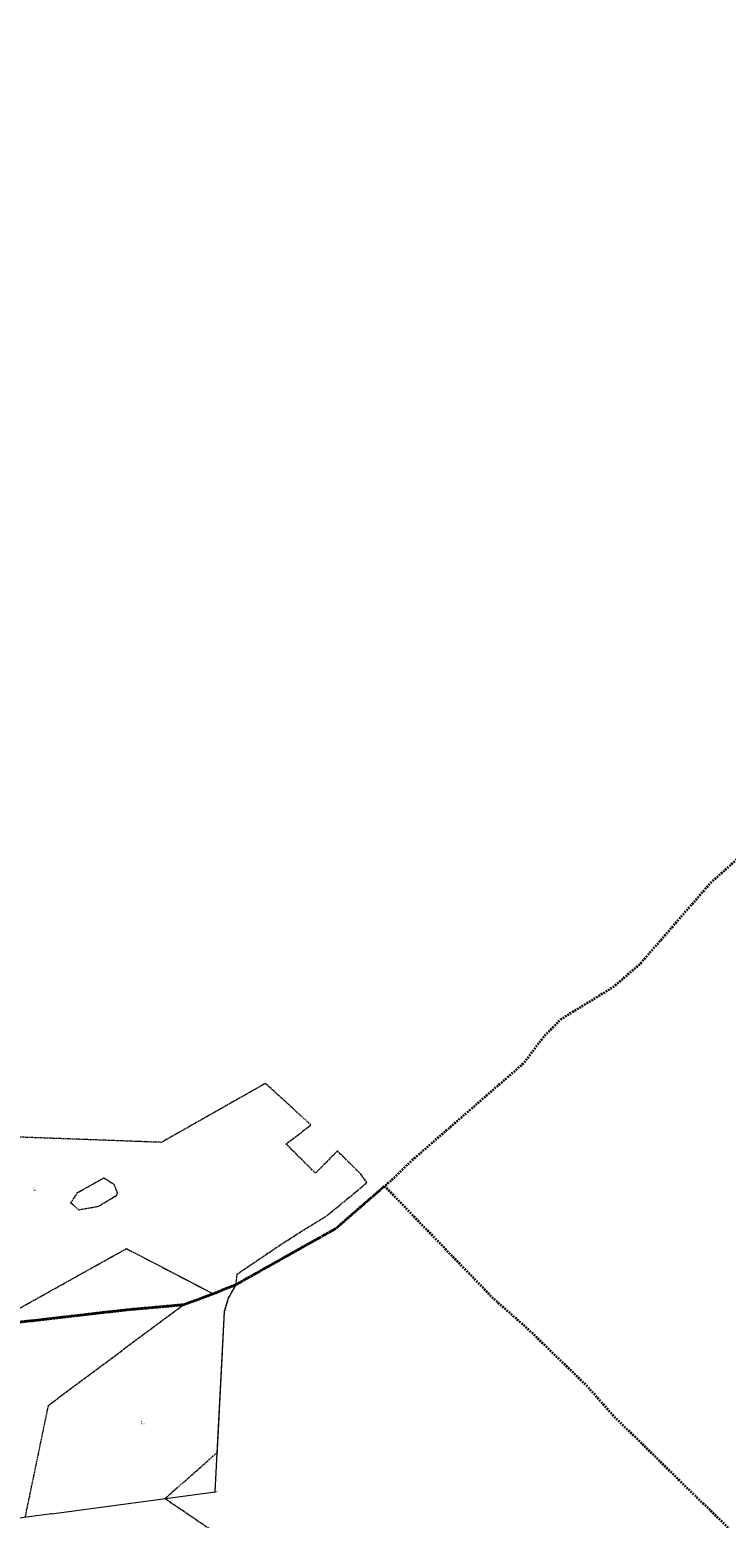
# Model space of a CAD drawing. Header units: metres. Extents: x 6524698 to 6533081, y 5883213 to 5896811.
# Tile 112 of 131: x 6529000 to 6529620, y 5891880 to 5893205. Entities that reach past the tile are written whole.
import ezdxf
from ezdxf.enums import TextEntityAlignment as Align

# ---------------------------------------------------------------- set-up
doc = ezdxf.new("R2010")
doc.units = ezdxf.units.M
for name, pattern in [('mapa zasadnicza$0$1.5_1.0', [2.5, 1.5, -1]), ('mapa zasadnicza$0$219-500', [0]), ('mapa zasadnicza$0$egkk-500', [2, 1.5, -0.5]), ('mapa zasadnicza$0$egug-500', [1, 0.5, -0.5])]:
    doc.linetypes.add(name, pattern=pattern)
for name, color, linetype in [('mapa zasadnicza$0$202-punkt graniczny', 7, 'Continuous'), ('mapa zasadnicza$0$202-punkt graniczny-Atr103', 7, 'Continuous'), ('mapa zasadnicza$0$203-punkt graniczny', 7, 'Continuous'), ('mapa zasadnicza$0$203-punkt graniczny-Atr103', 7, 'Continuous'), ('mapa zasadnicza$0$209-oznaczenie konturu klasyfikacyjnego', 7, 'Continuous'), ('mapa zasadnicza$0$210-oznaczenie konturu użytku gruntowego', 7, 'Continuous'), ('mapa zasadnicza$0$216-obręb ewidencyjny', 7, 'Continuous'), ('mapa zasadnicza$0$217-kontur klasyfikacyjny', 7, 'Continuous'), ('mapa zasadnicza$0$218-kontur użytku gruntowego', 7, 'Continuous'), ('mapa zasadnicza$0$219-działka ewidencyjna', 7, 'Continuous')]:
    doc.layers.add(name, color=color, linetype=linetype)
doc.styles.add('mapa zasadnicza$0$STANDARD', font='Working1250', dxfattribs={"width": 0.75})

# ---------------------------------------------------------------- blocks, each defined once
blk = doc.blocks.new('mapa zasadnicza$0$202')
at = {"color": 0, "linetype": 'Continuous', "lineweight": 0}
blk.add_circle((0, 0), 0.25, dxfattribs=at)
blk = doc.blocks.new('mapa zasadnicza$0$203')
at = {"linetype": 'Continuous', "lineweight": 0}
h = blk.add_hatch(color=0, dxfattribs=at)
edge = h.paths.add_edge_path()
edge.add_arc((0, 0), 0.045, 0, 360)

msp = doc.modelspace()

# ---------------------------------------------------------------- linework, layer by layer
at = {"layer": 'mapa zasadnicza$0$216-obręb ewidencyjny', "color": 7, "linetype": 'mapa zasadnicza$0$1.5_1.0', "lineweight": 35, "flags": 128}
for points in [[(6532173.44, 5894410.01), (6532146.43, 5894429.98), (6532121.94, 5894448.08), (6532080.02, 5894478.35), (6532068.86, 5894486.41), (6532021.73, 5894514.79), (6531992.6, 5894532.32), (6531947.82, 5894561.73), (6531920.42, 5894579.72), (6531901.27, 5894596.07), (6531894.35, 5894601.98), (6531821.26, 5894724.08), (6531814.31, 5894735.1), (6531811.23, 5894740.03), (6531780.22, 5894789.63), (6531767.74, 5894809.58), (6531750.79, 5894849.18), (6531748.39, 5894858.64), (6531740.52, 5894889.65), (6531722.79, 5894966.32), (6531701.22, 5895053.01), (6531686.07, 5895129.36), (6531669.12, 5895211.17), (6531624.01, 5895310.47), (6531614.29, 5895347), (6531603.94, 5895412.88), (6531598.73, 5895467.38), (6531564.77, 5895613.69), (6531556.6, 5895663.96), (6531552.51, 5895710.75), (6531539.6, 5895773.55), (6531544.35, 5895780.58), (6531544.16, 5895788.15), (6531507.25, 5895943.86), (6531499.19, 5895972.02), (6531486.51, 5896006.52), (6531466.15, 5896076.08), (6531454.43, 5896110.08), (6531431.22, 5896177.42), (6531430.43, 5896180.2), (6531424.28, 5896202.02), (6531414.58, 5896246.77), (6531402.85, 5896288.93), (6531394.99, 5896317.17), (6531392.26, 5896327.01), (6531376.91, 5896381.63), (6531368.27, 5896412.35), (6531367.02, 5896416.62), (6531318.81, 5896568.61), (6531272.76, 5896714.08), (6531217.21, 5896664.26), (6531190.62, 5896638.08), (6531186.78, 5896634.37), (6531127.14, 5896577.43), (6531100.18, 5896551.88), (6531086.51, 5896538.77), (6530989.57, 5896445.82), (6530931.52, 5896386.36), (6530883.06, 5896340.67), (6530877.3, 5896336.6), (6530873.73, 5896334.08), (6530858.65, 5896322.14), (6530767.28, 5896233.73), (6530678.44, 5896145.87), (6530572.05, 5896045.16), (6530563.1, 5896037.12), (6530451.04, 5895932.33), (6530385.68, 5895871.76), (6530354.37, 5895842.65), (6530280.46, 5895771.72), (6530232.76, 5895726.03), (6530226.82, 5895720.96), (6530177.71, 5895672.11), (6530155.08, 5895649.47), (6530136.64, 5895629.41), (6530101.12, 5895593.57), (6530084.35, 5895577.66), (6530025.14, 5895520.24), (6530019.45, 5895515.19), (6530011.77, 5895512.95), (6529995.37, 5895498.34), (6529944.65, 5895450.1), (6529883.96, 5895391.89), (6529874.86, 5895383.05), (6529856.89, 5895365.59), (6529806.63, 5895317.74), (6529777.32, 5895289.82), (6529767.93, 5895280.88), (6529727.8, 5895242.98), (6529716.4, 5895232.24), (6529611.75, 5895132.35), (6529602.11, 5895123.44), (6529564.79, 5895088.95), (6529442.18, 5894971.11), (6529348, 5894880.66), (6529341.6, 5894874.72), (6529205.1, 5894745.94), (6529095.11, 5894642.73), (6528985.24, 5894540.2), (6528979.86, 5894535.18), (6528950.63, 5894507.69), (6528940.33, 5894498.09), (6528899.89, 5894460.41), (6528759.38, 5894329.94), (6528671.55, 5894242.83), (6528626.12, 5894197.75), (6528570.28, 5894143.23), (6528564.23, 5894137.3), (6528527.75, 5894101.56), (6528446.8, 5894020.71), (6528384.19, 5893957.79), (6528337.7, 5893910.96), (6528325.94, 5893899.11), (6528292.63, 5893867.35), (6528263.34, 5893839.22), (6528235.37, 5893817.79), (6528212.45, 5893801.88), (6528192.4, 5893787.97), (6528160.44, 5893751.29), (6528093.51, 5893704.95), (6528051.1, 5893681.86), (6527962.24, 5893630.13), (6527966.7, 5893563.53), (6527967.45, 5893552.31), (6527970.73, 5893522.51), (6527970.79, 5893518.44), (6527968.55, 5893513.63), (6527972.36, 5893501.34), (6527994.3, 5893412.78), (6528008.56, 5893361.13), (6528024.92, 5893315.29), (6528047.55, 5893241.88), (6528061.74, 5893201.21), (6528080.19, 5893144.58), (6528103.06, 5893080.73), (6528114.87, 5893046.22), (6528118.84, 5893029.51), (6528166.45, 5892875.8), (6528171.14, 5892860.59), (6528192.07, 5892792.85), (6528202.22, 5892766.07), (6528211.23, 5892742.29), (6528214.23, 5892726.13), (6528216.98, 5892718.27), (6528217.45, 5892695.43), (6528253.12, 5892581.84), (6528274.02, 5892507.32), (6528276.69, 5892498.16), (6528296.22, 5892421.59), (6528299.61, 5892411.02), (6528334.62, 5892315.93), (6528349.09, 5892260.65), (6528377.11, 5892179.95), (6528394.78, 5892128.68), (6528440.31, 5891996.73), (6528446.42, 5891995.98), (6528618.95, 5892016.86), (6528665.82, 5892020.2), (6528743.5, 5892026.91), (6528810.71, 5892032.32), (6528929.03, 5892047.18), (6529084.54, 5892065.08), (6529137.05, 5892069.83), (6529163.27, 5892079.55), (6529183.63, 5892087.79), (6529198.7, 5892096.25), (6529272.43, 5892137.61), (6529299.93, 5892161.54), (6529302.53, 5892163.8), (6529315.87, 5892175.4), (6529326.47, 5892184.67), (6529341.14, 5892199.13), (6529440.16, 5892285.12), (6529457.93, 5892308.5), (6529472.77, 5892323.9), (6529519.91, 5892352.88), (6529537.94, 5892368.41), (6529543.85, 5892373.51), (6529606.4, 5892445.37), (6529658.73, 5892492.51), (6529670.09, 5892502.74), (6529686.63, 5892522.04), (6529732.12, 5892575.11), (6529757.09, 5892610.5), (6529779.62, 5892651.92), (6529797.52, 5892678.13), (6529839.46, 5892724.94), (6529870.95, 5892781.67), (6529898.89, 5892809.16), (6529922.19, 5892839.09), (6529934.43, 5892854.81), (6529953.15, 5892874.17), (6529965.1, 5892886.47), (6530012.8, 5892917.44), (6530031.5, 5892919.94), (6530070.88, 5892925.19), (6530098.14, 5892934.36), (6530109.36, 5892938.08), (6530135.18, 5892952.7), (6530167.6, 5892981.5), (6530232.92, 5893051.1), (6530259.88, 5893074.62), (6530286.3, 5893097.64), (6530336.76, 5893153.84), (6530364.12, 5893172.96), (6530403.79, 5893201.82), (6530436.38, 5893225.27), (6530494.74, 5893292.49), (6530545.01, 5893335.37), (6530557.68, 5893347.81), (6530648.56, 5893425.65), (6530689.83, 5893451.62), (6530733.98, 5893475.6), (6530772.07, 5893505.94), (6530852.43, 5893590.07), (6530857.49, 5893597.21), (6530891.97, 5893643.79), (6530917.57, 5893672.17), (6530950.23, 5893698.89), (6530954.1, 5893702.06), (6530977.54, 5893721.23), (6531019.6, 5893747.15), (6531141.96, 5893812.02), (6531213.08, 5893849.19), (6531238.4, 5893862.2), (6531260.04, 5893873.32), (6531289.74, 5893888.58), (6531296.49, 5893892.05), (6531306.22, 5893896.94), (6531368.93, 5893928.43), (6531397.54, 5893942.83), (6531414.17, 5893951.2), (6531423.14, 5893955.72), (6531453.45, 5893971.02), (6531561.58, 5894025.58), (6531627.85, 5894057.85), (6531656.74, 5894073.39), (6531720.57, 5894105.2), (6531769.98, 5894129.46), (6531780.94, 5894134.72), (6531821.73, 5894154.36), (6531826.18, 5894156.65), (6531827.33, 5894157.24), (6531894.03, 5894191.64), (6531897.66, 5894193.45), (6532059.55, 5894273.99), (6532168.75, 5894325.46), (6532285.62, 5894379.19), (6532256.72, 5894387.98), (6532237.4, 5894391.85), (6532209.71, 5894397.39)], [(6528810.71, 5892032.32), (6528743.5, 5892026.91), (6528665.82, 5892020.2), (6528618.95, 5892016.86), (6528446.42, 5891995.98), (6528440.31, 5891996.73), (6528198.8, 5891907.55), (6528014.33, 5891830.31), (6527846.82, 5891746.29), (6527801.61, 5891598.79), (6527787.58, 5891553.86), (6527785.51, 5891547.1), (6527759.25, 5891463.12), (6527705.03, 5891299.34), (6527651.09, 5891150.82), (6527517.65, 5890758.02), (6527509.07, 5890729.27), (6527454.67, 5890547.02), (6527391.42, 5890349.92), (6527469.9, 5890380.85), (6527548.32, 5890411.76), (6527628.31, 5890449.47), (6527701.79, 5890487.35), (6527781.71, 5890531.45), (6527831.96, 5890559.17), (6527894.74, 5890596), (6527918.86, 5890538.44), (6527996.61, 5890364.36), (6528002.77, 5890340.12), (6528015.06, 5890276.2), (6528068.35, 5890122.94), (6528069.52, 5890117.74), (6528086.27, 5890073.01), (6528087.43, 5890069.91), (6528144.14, 5889918.51), (6528178.59, 5889821.74), (6528194.07, 5889776.62), (6528203.76, 5889751.35), (6528219.86, 5889705.13), (6528289.3, 5889557.06), (6528293.69, 5889548.36), (6528315.49, 5889501.75), (6528319.49, 5889494.06), (6528320.3, 5889498.78), (6528374.9, 5889392.75), (6528393.7, 5889357.37), (6528402.97, 5889333.92), (6528406.48, 5889321.22), (6528417.63, 5889287.69), (6528426.72, 5889250.74), (6528427.12, 5889249.1), (6528437.2, 5889208.11), (6528462.62, 5889141.48), (6528476.98, 5889088.52), (6528479.5, 5889060.26), (6528487.24, 5889042.5), (6528497.03, 5888999.3), (6528513.44, 5888948.22), (6528513.62, 5888944.51), (6528514.32, 5888935.53), (6528517.9, 5888889.57), (6528521.9, 5888874.59), (6528534.18, 5888828.64), (6528537.21, 5888800.87), (6528538.55, 5888788.67), (6528539.84, 5888759.55), (6528540.29, 5888749.47), (6528546.56, 5888728.63), (6528550.89, 5888720.89), (6528554.61, 5888714.22), (6528572.89, 5888682.85), (6528612.6, 5888606.5), (6528643.54, 5888542.38), (6528657.02, 5888506.94), (6528675.5, 5888460.67), (6528681.51, 5888445.9), (6528704.85, 5888377.17), (6528713.34, 5888354.12), (6528741.09, 5888278.42), (6528766.6, 5888207.14), (6528788.71, 5888147.82), (6528812.94, 5888083.84), (6528826.58, 5888045.33), (6528850.06, 5887982.04), (6528866.81, 5887934.63), (6528879.99, 5887896.72), (6528918.8, 5887790.89), (6528952.56, 5887701.57), (6529019.26, 5887707.89), (6529031.01, 5887709.01), (6529109.21, 5887715.92), (6529166.14, 5887721.78), (6529262.28, 5887731.31), (6529282.79, 5887731.14), (6529289.52, 5887663.25), (6529296.91, 5887588.72), (6529312.34, 5887533.26), (6529320.57, 5887503.67), (6529321.72, 5887480.33), (6529315.22, 5887418.55), (6529296.28, 5887374.9), (6529295.89, 5887348.38), (6529295.74, 5887344.56), (6529294.33, 5887253.59), (6529300.1, 5887247.3), (6529460.65, 5887265.28), (6529607.85, 5887282.19), (6529604.22, 5887244.37), (6529619.06, 5887245.53), (6529620.4, 5887245.61), (6529751.62, 5887253.65), (6529836.5, 5887258.86), (6529917.79, 5887263.83), (6530037.96, 5887271.18), (6530037.77, 5887311.55), (6530035.48, 5887465.82), (6530294.87, 5887497.94), (6530342.75, 5887503.87), (6530390.63, 5887509.81), (6530435.08, 5887515.31), (6530469.62, 5887519.59), (6530472.76, 5887520.14), (6530455.94, 5887633.47), (6530452.16, 5887659), (6530429.5, 5887800.32), (6530425.85, 5887820.62), (6530434.17, 5887821.11), (6530435.15, 5887821.09), (6530501.5, 5887826.49), (6530563.57, 5887831.54), (6530569.25, 5887832), (6530626.35, 5887836.71), (6530689.94, 5887841.95), (6530699.77, 5887842.77), (6530753.72, 5887845.97), (6530816.4, 5887849.69), (6530847.34, 5887851.53), (6530851.75, 5887851.79), (6530878, 5887853.36), (6530941.55, 5887857.17), (6531028.05, 5887862.36), (6531029.51, 5887862.54), (6531089.96, 5887870.11), (6531157.91, 5887878.61), (6531147.74, 5887927.21), (6531134.09, 5887992.44), (6531130.39, 5888022.23), (6531130.01, 5888024.33), (6531127.76, 5888039.49), (6531114.28, 5888108.63), (6531110.56, 5888127.5), (6531105.84, 5888172.24), (6531089.18, 5888214.66), (6531070.01, 5888263.46), (6531063.59, 5888283), (6531047.06, 5888328.03), (6531038.58, 5888352.41), (6531021.83, 5888400.87), (6531015.19, 5888413.6), (6531005.83, 5888460.28), (6531006, 5888467.6), (6531006.12, 5888486.87), (6531000.78, 5888546.56), (6530994.46, 5888582.13), (6530992.02, 5888587.87), (6530975.04, 5888631.61), (6530968.96, 5888647.12), (6530918.79, 5888737.7), (6530893.21, 5888788.19), (6530875.95, 5888835.79), (6530824.74, 5888967.12), (6530698.19, 5888957.37), (6530696.88, 5888957.26), (6530690.8, 5888956.75), (6530665.31, 5889016.21), (6530647.2, 5889058.57), (6530634.24, 5889085.41), (6530634.99, 5889106.79), (6530619.51, 5889109.25), (6530602.59, 5889110.21), (6530580.67, 5889109.48), (6530563.76, 5889105.91), (6530556.11, 5889102.91), (6530554.6, 5889108.92), (6530550.45, 5889111.73), (6530532.14, 5889151.93), (6530513.79, 5889192.45), (6530502.04, 5889258.4), (6530482.32, 5889287.2), (6530469.7, 5889327.04), (6530465.02, 5889440.31), (6530478.29, 5889507.42), (6530476.75, 5889539.74), (6530454.68, 5889579.85), (6530444.35, 5889666), (6530447.75, 5889689.9), (6530449.31, 5889721.21), (6530456.42, 5889744.94), (6530489.74, 5889803.92), (6530476.19, 5889829.67), (6530441.37, 5889895.14), (6530436.32, 5889900.67), (6530377.31, 5890013.31), (6530319.1, 5890126.26), (6530282.19, 5890186.6), (6530272.79, 5890201.79), (6530203.17, 5890307.87), (6530172.91, 5890358.56), (6530084.18, 5890524.8), (6530023.66, 5890630.14), (6529988.68, 5890702.02), (6529902.56, 5890854), (6529878.29, 5890895.67), (6529853.22, 5890939.23), (6529790.88, 5891059.39), (6529783.8, 5891073.31), (6529750.15, 5891126.7), (6529715.67, 5891191.31), (6529711.87, 5891220.22), (6529686.86, 5891413.55), (6529894.11, 5891526.79), (6529935.18, 5891550.85), (6529897.51, 5891589.82), (6529852.46, 5891637.21), (6529830.78, 5891658.8), (6529798.22, 5891693.91), (6529778.68, 5891710.68), (6529723.77, 5891769.55), (6529664.88, 5891829.87), (6529592.94, 5891899.3), (6529520.59, 5891969.98), (6529496.71, 5891996.9), (6529443.6, 5892048.07), (6529413.19, 5892074.88), (6529373, 5892116.29), (6529315.87, 5892175.4), (6529302.53, 5892163.8), (6529299.93, 5892161.54), (6529272.43, 5892137.61), (6529198.7, 5892096.25), (6529183.63, 5892087.79), (6529163.27, 5892079.55), (6529137.05, 5892069.83), (6529084.54, 5892065.08), (6528929.03, 5892047.18)]]:
    msp.add_lwpolyline(points, close=True, dxfattribs=at)
at = {"layer": 'mapa zasadnicza$0$217-kontur klasyfikacyjny', "color": 92, "linetype": 'mapa zasadnicza$0$egkk-500', "lineweight": 18, "flags": 128}
for points in [[(6529209.67, 5892266.7), (6529117.13, 5892214.28)], [(6529250.31, 5892229.89), (6529209.67, 5892266.7)], [(6529052.54, 5892216.68), (6528946.79, 5892220.61)], [(6529228.18, 5892212.84), (6529250.31, 5892229.89)], [(6529117.13, 5892214.28), (6529052.54, 5892216.68)], [(6529254.34, 5892186.87), (6529228.18, 5892212.84)], [(6529273.86, 5892206.64), (6529254.34, 5892186.87)], [(6529294.86, 5892185.91), (6529273.86, 5892206.64)], [(6529042.5, 5892169.64), (6529065.95, 5892182.79)], [(6529065.95, 5892182.79), (6529074.85, 5892176.95)], [(6529300.06, 5892178.56), (6529294.86, 5892185.91)], [(6529036.45, 5892160.32), (6529042.5, 5892169.64)], [(6529074.85, 5892176.95), (6529077.61, 5892169.76)], [(6529077.61, 5892169.76), (6529076.95, 5892166.71)], [(6529264.03, 5892148.73), (6529293.81, 5892173.1)], [(6529293.81, 5892173.1), (6529300.06, 5892178.56)], [(6529043.71, 5892154.09), (6529036.45, 5892160.32)], [(6529060.9, 5892157.12), (6529043.71, 5892154.09)], [(6529076.95, 5892166.71), (6529060.9, 5892157.12)], [(6529241.82, 5892135.15), (6529264.03, 5892148.73)], [(6529222.57, 5892122.77), (6529241.82, 5892135.15)], [(6528986.85, 5892064.52), (6529085.99, 5892119.77)], [(6529085.99, 5892119.77), (6529163.27, 5892079.55)], [(6529184.55, 5892097.1), (6529222.57, 5892122.77)], [(6529183.63, 5892087.79), (6529163.27, 5892079.55)], [(6529176.95, 5892075.9), (6529183.63, 5892087.79)], [(6529183.63, 5892087.79), (6529184.55, 5892097.1)], [(6529163.27, 5892079.55), (6529137.05, 5892069.83)], [(6529173.34, 5892064.07), (6529176.95, 5892075.9)], [(6529137.05, 5892069.83), (6529016.16, 5891979.78)], [(6529166.91, 5891938.34), (6529173.34, 5892064.07)], [(6529016.16, 5891979.78), (6528995.57, 5891880.57)], [(6529120.18, 5891897.18), (6529166.91, 5891938.34)], [(6529168.17, 5891864.66), (6529120.18, 5891897.18)]]:
    msp.add_lwpolyline(points, dxfattribs=at)
at = {"layer": 'mapa zasadnicza$0$218-kontur użytku gruntowego', "color": 3, "linetype": 'mapa zasadnicza$0$egug-500', "lineweight": 18, "flags": 128}
for points in [[(6529209.67, 5892266.7), (6529117.13, 5892214.28)], [(6529250.31, 5892229.89), (6529209.67, 5892266.7)], [(6529052.54, 5892216.68), (6528946.79, 5892220.61)], [(6529228.18, 5892212.84), (6529250.31, 5892229.89)], [(6529117.13, 5892214.28), (6529052.54, 5892216.68)], [(6529254.34, 5892186.87), (6529228.18, 5892212.84)], [(6529273.86, 5892206.64), (6529254.34, 5892186.87)], [(6529294.86, 5892185.91), (6529273.86, 5892206.64)], [(6529042.5, 5892169.64), (6529065.95, 5892182.79)], [(6529065.95, 5892182.79), (6529074.85, 5892176.95)], [(6529300.06, 5892178.56), (6529294.86, 5892185.91)], [(6529036.45, 5892160.32), (6529042.5, 5892169.64)], [(6529074.85, 5892176.95), (6529077.61, 5892169.76)], [(6529077.61, 5892169.76), (6529076.95, 5892166.71)], [(6529264.03, 5892148.73), (6529293.81, 5892173.1)], [(6529293.81, 5892173.1), (6529300.06, 5892178.56)], [(6529043.71, 5892154.09), (6529036.45, 5892160.32)], [(6529060.9, 5892157.12), (6529043.71, 5892154.09)], [(6529076.95, 5892166.71), (6529060.9, 5892157.12)], [(6529241.82, 5892135.15), (6529264.03, 5892148.73)], [(6529222.57, 5892122.77), (6529241.82, 5892135.15)], [(6528986.85, 5892064.52), (6529085.99, 5892119.77)], [(6529085.99, 5892119.77), (6529163.27, 5892079.55)], [(6529184.55, 5892097.1), (6529222.57, 5892122.77)], [(6529183.63, 5892087.79), (6529163.27, 5892079.55)], [(6529176.95, 5892075.9), (6529183.63, 5892087.79)], [(6529183.63, 5892087.79), (6529184.55, 5892097.1)], [(6529163.27, 5892079.55), (6529137.05, 5892069.83)], [(6529173.34, 5892064.07), (6529176.95, 5892075.9)], [(6529137.05, 5892069.83), (6529016.16, 5891979.78)], [(6529166.91, 5891938.34), (6529173.34, 5892064.07)], [(6529016.16, 5891979.78), (6528995.57, 5891880.57)], [(6529120.18, 5891897.18), (6529166.91, 5891938.34)], [(6529168.17, 5891864.66), (6529120.18, 5891897.18)]]:
    msp.add_lwpolyline(points, dxfattribs=at)
at = {"layer": 'mapa zasadnicza$0$219-działka ewidencyjna', "color": 7, "linetype": 'mapa zasadnicza$0$219-500', "lineweight": 18, "flags": 128}
for points in [[(6529163.27, 5892079.55), (6529183.63, 5892087.79)], [(6529183.63, 5892087.79), (6529176.95, 5892075.9)], [(6529137.05, 5892069.83), (6529163.27, 5892079.55)], [(6529173.34, 5892064.07), (6529176.95, 5892075.9)], [(6528929.03, 5892047.18), (6529084.54, 5892065.08)], [(6529084.54, 5892065.08), (6529137.05, 5892069.83)], [(6529165.11, 5891903.17), (6529173.34, 5892064.07)], [(6529019.34, 5891883.74), (6529165.11, 5891903.17)], [(6529019.34, 5891883.74), (6528870.65, 5891863.92)]]:
    msp.add_lwpolyline(points, dxfattribs=at)

# ---------------------------------------------------------------- block references
at = {"layer": 'mapa zasadnicza$0$202-punkt graniczny', "color": 7, "linetype": 'Continuous', "lineweight": 18}
for p in [(6529183.63, 5892087.79), (6529163.27, 5892079.55), (6529084.54, 5892065.08), (6529137.05, 5892069.83), (6529165.11, 5891903.17), (6529019.34, 5891883.74)]:
    msp.add_blockref('mapa zasadnicza$0$202', p, dxfattribs=at)
at = {"layer": 'mapa zasadnicza$0$203-punkt graniczny', "color": 7, "linetype": 'Continuous', "lineweight": 18}
for p in [(6529176.95, 5892075.9), (6529173.34, 5892064.07)]:
    msp.add_blockref('mapa zasadnicza$0$203', p, dxfattribs=at)

# ---------------------------------------------------------------- texts
at = {"layer": 'mapa zasadnicza$0$202-punkt graniczny-Atr103', "color": 7, "style": 'mapa zasadnicza$0$STANDARD', "width": 0.667}
for s, p in [('48591', (6529183.63, 5892087.79)), ('48590', (6529163.27, 5892079.55)), ('48588', (6529084.54, 5892065.08)), ('48589', (6529137.05, 5892069.83))]:
    msp.add_text(s, height=0.75, dxfattribs=at).set_placement(p, align=Align.BOTTOM_LEFT)
for s, p in [('3287', (6529165.11, 5891903.17)), ('3279', (6529019.34, 5891883.74))]:
    msp.add_text(s, height=0.75, dxfattribs=at).set_placement(p)
at = {"layer": 'mapa zasadnicza$0$203-punkt graniczny-Atr103', "color": 7, "style": 'mapa zasadnicza$0$STANDARD', "width": 0.667}
for s, p in [('5327', (6529176.95, 5892075.9)), ('5325', (6529173.34, 5892064.07))]:
    msp.add_text(s, height=0.75, dxfattribs=at).set_placement(p, align=Align.BOTTOM_LEFT)
at = {"layer": 'mapa zasadnicza$0$209-oznaczenie konturu klasyfikacyjnego', "color": 3, "linetype": 'Continuous', "lineweight": 18, "style": 'mapa zasadnicza$0$STANDARD', "width": 0.79}
for p in [(6529003.29, 5892172.09), (6529098.94, 5891964.48)]:
    msp.add_text('RIVa', height=1, dxfattribs=at).set_placement(p, align=Align.TOP_LEFT)
at = {"layer": 'mapa zasadnicza$0$210-oznaczenie konturu użytku gruntowego', "color": 3, "linetype": 'Continuous', "lineweight": 18, "style": 'mapa zasadnicza$0$STANDARD', "width": 0.79}
for p in [(6529003.29, 5892172.99), (6529098.94, 5891965.38)]:
    msp.add_text('R', height=1, dxfattribs=at).set_placement(p)

doc.saveas('drawing.dxf')
